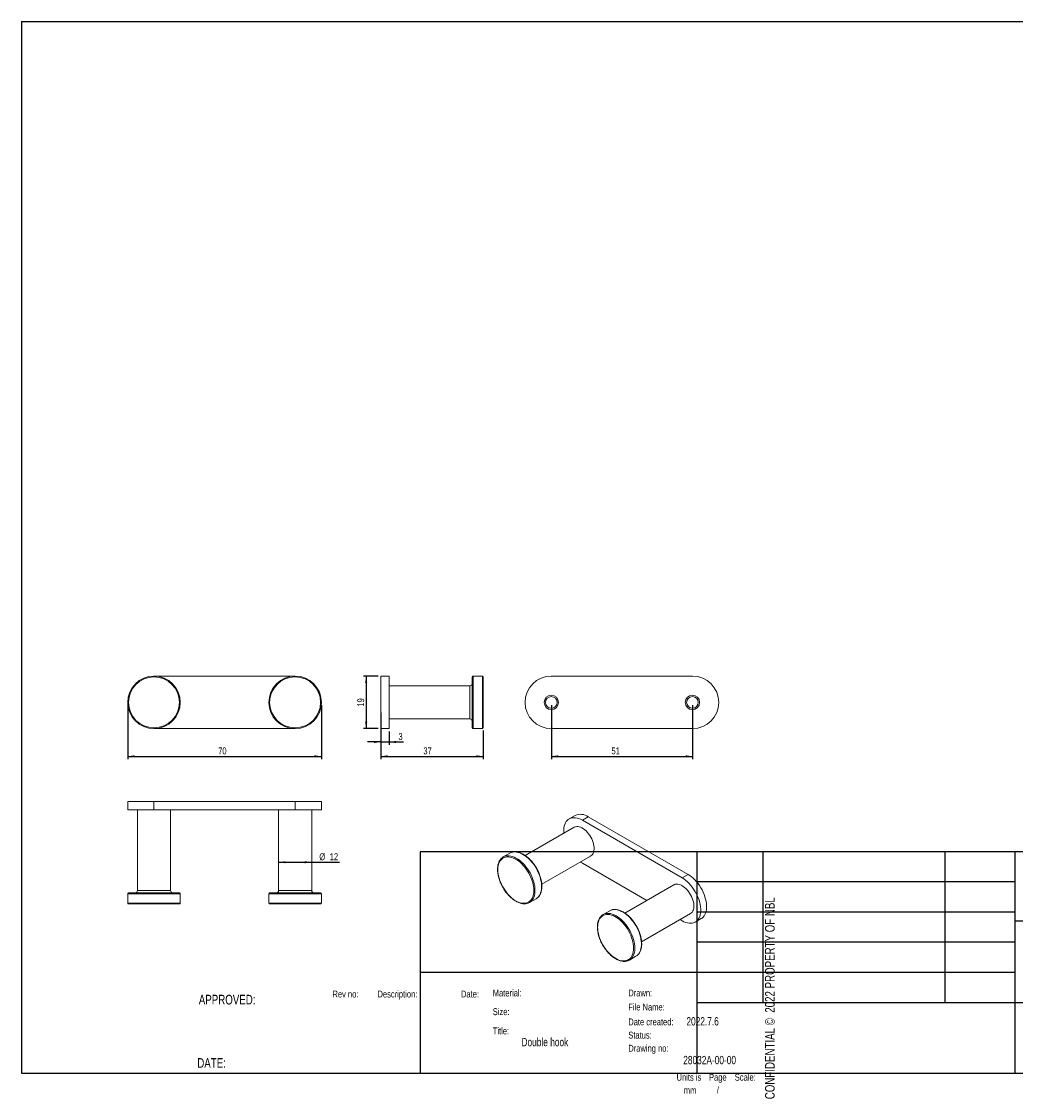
# Model space of a CAD drawing. Header units: millimetres. Extents: x 20 to 574, y 9 to 398.
# Tile 1 of 2: x 20 to 379, y 9 to 398. Entities that reach past the tile are written whole.
import ezdxf

# ---------------------------------------------------------------- set-up
doc = ezdxf.new("R2010")
doc.units = ezdxf.units.MM
doc.layers.add('注释', color=7, linetype='Continuous')
doc.styles.add('SLDTEXTSTYLE0', font='TXT', dxfattribs={"width": 0.75})
doc.dimstyles.new('SLDDIMSTYLE0', dxfattribs={"dimtxt": 2.5, "dimasz": 2.5, "dimexe": 0, "dimexo": 0.0625, "dimtad": 1, "dimdec": 3, "dimrnd": 1e-09, "dimzin": 12, "dimdsep": 46, "dimtxsty": 'SLDTEXTSTYLE0', "dimsah": 1, "dimcen": 0.09, "dimadec": 0, "dimazin": 3, "dimtfac": 1, "dimtdec": 3, "dimtofl": 0, "dimtmove": 0, "dimatfit": 3, "dimfxl": 0, "dimfrac": 2, "dimtolj": 1, "dimtzin": 12, "dimarcsym": 0})
doc.dimstyles.new('SLDDIMSTYLE1', dxfattribs={"dimtxt": 2.5, "dimasz": 2.5, "dimexe": 0, "dimexo": 0.0625, "dimtad": 1, "dimdec": 3, "dimrnd": 1e-09, "dimzin": 12, "dimdsep": 46, "dimtxsty": 'SLDTEXTSTYLE0', "dimsah": 1, "dimcen": 0.09, "dimadec": 0, "dimazin": 3, "dimtfac": 1, "dimtdec": 3, "dimtmove": 0, "dimatfit": 0, "dimfxl": 0, "dimfrac": 2, "dimtolj": 1, "dimtzin": 12, "dimarcsym": 0})

# ---------------------------------------------------------------- blocks, each defined once
blk = doc.blocks.new('_D')
at = {"layer": '注释', "color": 7}
for p, q in [((58.63, 151.25), (58.63, 131.75)), ((128.63, 151.25), (128.63, 131.75)), ((58.63, 132.75), (128.63, 132.75))]:
    blk.add_line(p, q, dxfattribs=at)
for points in [[(58.63, 132.75), (61.13, 132.37), (61.13, 133.13)], [(128.63, 132.75), (126.13, 133.13), (126.13, 132.37)]]:
    blk.add_solid(points, dxfattribs=at)
at = {"layer": '注释', "color": 7, "insert": (91.32, 135.97), "char_height": 2.5, "attachment_point": 1, "style": 'SLDTEXTSTYLE0'}
blk.add_mtext('70', dxfattribs=at)
blk = doc.blocks.new('_D_1')
at = {"layer": '注释', "color": 7}
for p, q in [((150.11, 148.65), (150.11, 131.75)), ((187.11, 142.05), (187.11, 131.75)), ((150.11, 132.75), (187.11, 132.75))]:
    blk.add_line(p, q, dxfattribs=at)
for points in [[(150.11, 132.75), (152.61, 132.37), (152.61, 133.13)], [(187.11, 132.75), (184.61, 133.13), (184.61, 132.37)]]:
    blk.add_solid(points, dxfattribs=at)
at = {"layer": '注释', "color": 7, "insert": (165.47, 135.97), "char_height": 2.5, "attachment_point": 1, "style": 'SLDTEXTSTYLE0'}
blk.add_mtext('37', dxfattribs=at)
blk = doc.blocks.new('_D_2')
at = {"layer": '注释', "color": 7}
for p, q in [((150.11, 141.75), (150.11, 136.94)), ((153.11, 141.75), (153.11, 136.94)), ((150.11, 137.94), (145.3, 137.94)), ((150.11, 137.94), (153.11, 137.94)), ((153.11, 137.94), (158.27, 137.94))]:
    blk.add_line(p, q, dxfattribs=at)
for points in [[(150.11, 137.94), (147.61, 138.32), (147.61, 137.55)], [(153.11, 137.94), (155.61, 137.55), (155.61, 138.32)]]:
    blk.add_solid(points, dxfattribs=at)
at = {"layer": '注释', "color": 7, "insert": (156.48, 141.16), "char_height": 2.5, "attachment_point": 1, "style": 'SLDTEXTSTYLE0'}
blk.add_mtext('3', dxfattribs=at)
blk = doc.blocks.new('_D_3')
at = {"layer": '注释', "color": 7}
for p, q in [((149.11, 161.75), (143.8, 161.75)), ((144.8, 161.75), (144.8, 142.75)), ((149.11, 142.75), (143.8, 142.75))]:
    blk.add_line(p, q, dxfattribs=at)
for points in [[(144.8, 161.75), (144.42, 159.25), (145.19, 159.25)], [(144.8, 142.75), (145.19, 145.25), (144.42, 145.25)]]:
    blk.add_solid(points, dxfattribs=at)
at = {"layer": '注释', "color": 7, "insert": (141.58, 150.68), "char_height": 2.5, "attachment_point": 1, "rotation": 90, "style": 'SLDTEXTSTYLE0'}
blk.add_mtext('19', dxfattribs=at)
blk = doc.blocks.new('_D_4')
at = {"layer": '注释', "color": 7}
for p, q in [((113.13, 94.49), (125.13, 94.49)), ((125.13, 94.49), (135.2, 94.49))]:
    blk.add_line(p, q, dxfattribs=at)
for points in [[(113.13, 94.49), (115.63, 94.1), (115.63, 94.87)], [(125.13, 94.49), (122.63, 94.87), (122.63, 94.1)]]:
    blk.add_solid(points, dxfattribs=at)
at = {"layer": '注释', "color": 7, "char_height": 2.5, "attachment_point": 1, "style": 'SLDTEXTSTYLE0'}
for s, insert in [('%%c', (127.88, 97.71)), ('12', (131.63, 97.71))]:
    blk.add_mtext(s, dxfattribs=dict(at, insert=insert))
blk = doc.blocks.new('_D_5')
at = {"layer": '注释', "color": 7}
for p, q in [((211.72, 151.25), (211.72, 131.75)), ((262.72, 151.25), (262.72, 131.75)), ((211.72, 132.75), (262.72, 132.75))]:
    blk.add_line(p, q, dxfattribs=at)
for points in [[(211.72, 132.75), (214.22, 132.37), (214.22, 133.13)], [(262.72, 132.75), (260.22, 133.13), (260.22, 132.37)]]:
    blk.add_solid(points, dxfattribs=at)
at = {"layer": '注释', "color": 7, "insert": (233.44, 135.97), "char_height": 2.5, "attachment_point": 1, "style": 'SLDTEXTSTYLE0'}
blk.add_mtext('51', dxfattribs=at)

msp = doc.modelspace()

# ---------------------------------------------------------------- linework, layer by layer
at = {"color": 7, "linetype": 'Continuous', "lineweight": 15}
for p, q in [((119.1293, 161.75), (68.1293, 161.75)), ((153.1121, 161.75), (150.1121, 161.75)), ((150.1121, 161.75), (150.1121, 142.75)), ((153.1121, 161.75), (153.1121, 142.75)), ((183.1121, 152.25), (183.1121, 161.45)), ((186.8121, 161.75), (183.4121, 161.75)), ((187.1121, 161.45), (187.1121, 143.05)), ((211.7168, 161.75), (262.7168, 161.75)), ((182.3121, 158.25), (153.1121, 158.25)), ((183.1121, 143.05), (183.1121, 152.25)), ((153.1121, 146.25), (182.3121, 146.25)), ((68.1293, 142.75), (119.1293, 142.75)), ((153.1121, 142.75), (150.1121, 142.75)), ((183.4121, 142.75), (186.8121, 142.75)), ((262.7168, 142.75), (211.7168, 142.75)), ((58.6293, 116.4125), (58.6293, 113.4125)), ((68.1293, 116.4125), (58.6293, 116.4125)), ((68.1293, 113.4125), (58.6293, 113.4125)), ((62.1293, 113.4125), (62.1293, 84.2125)), ((68.1293, 113.4125), (68.1293, 116.4125)), ((119.1293, 116.4125), (68.1293, 116.4125)), ((119.1293, 113.4125), (68.1293, 113.4125)), ((74.1293, 84.2125), (74.1293, 113.4125)), ((113.1293, 113.4125), (113.1293, 84.2125)), ((119.1293, 113.4125), (119.1293, 116.4125)), ((128.6293, 116.4125), (119.1293, 116.4125)), ((128.6293, 113.4125), (119.1293, 113.4125)), ((125.1293, 84.2125), (125.1293, 113.4125)), ((128.6293, 113.4125), (128.6293, 116.4125)), ((220.2987, 111.3697), (218.1773, 110.1451)), ((222.927, 109.6748), (225.0483, 110.8994)), ((258.9894, 88.8563), (222.927, 109.6748)), ((261.1107, 90.081), (225.0483, 110.8994)), ((219.9272, 107.1139), (202.2725, 96.9221)), ((196.752, 97.7765), (194.3478, 96.3886)), ((208.276, 86.5318), (225.9267, 96.7213)), ((222.927, 94.1605), (246.2703, 80.6846)), ((258.9894, 88.8563), (261.1107, 90.081)), ((255.9896, 86.2955), (238.3349, 76.1036)), ((58.6293, 83.1125), (58.6293, 79.7125)), ((58.9293, 83.4125), (77.3293, 83.4125)), ((77.6293, 79.7125), (77.6293, 83.1125)), ((109.6293, 83.1125), (109.6293, 79.7125)), ((109.9293, 83.4125), (128.3293, 83.4125)), ((128.6293, 79.7125), (128.6293, 83.1125)), ((77.3293, 79.4125), (58.9293, 79.4125)), ((128.3293, 79.4125), (109.9293, 79.4125)), ((203.8471, 79.9337), (206.2512, 81.3216)), ((232.8144, 76.9581), (230.4103, 75.5702)), ((244.3384, 65.7134), (261.9892, 75.9029)), ((263.739, 72.8717), (265.8603, 74.0964)), ((258.2713, 73.7566), (258.9894, 73.3421)), ((239.9095, 59.1153), (242.3137, 60.5032))]:
    msp.add_line(p, q, dxfattribs=at)
at = {"color": 1, "linetype": 'Continuous', "lineweight": 15}
for p, q in [((183.4121, 161.75), (183.4121, 152.25)), ((186.8121, 142.75), (186.8121, 161.75)), ((182.3121, 152.25), (182.3121, 158.25)), ((182.3121, 146.25), (182.3121, 152.25)), ((183.4121, 152.25), (183.4121, 142.75)), ((77.6293, 83.1125), (58.6293, 83.1125)), ((62.1293, 84.2125), (74.1293, 84.2125)), ((128.6293, 83.1125), (109.6293, 83.1125)), ((113.1293, 84.2125), (125.1293, 84.2125)), ((58.6293, 79.7125), (77.6293, 79.7125)), ((109.6293, 79.7125), (128.6293, 79.7125))]:
    msp.add_line(p, q, dxfattribs=at)
at = {"color": 7, "linetype": 'Continuous', "lineweight": 15, "flags": 128}
for points in [[(222.927, 109.6748), (222.2884, 110.0083), (221.6557, 110.2685), (221.0344, 110.4531), (220.4303, 110.5604), (219.8488, 110.5894), (219.2952, 110.5399), (218.7745, 110.4123), (218.2913, 110.2078), (217.8502, 109.9282), (217.455, 109.5761), (217.1094, 109.1546), (216.8165, 108.6675), (216.5789, 108.1194), (216.3988, 107.5151), (216.2778, 106.86), (216.217, 106.1603), (216.217, 105.4221), (216.2442, 104.9877)], [(219.9272, 107.1139), (220.0632, 107.1856), (220.4536, 107.326), (220.8786, 107.3905), (221.3324, 107.3782), (221.8086, 107.2892), (222.3005, 107.1248), (222.8012, 106.8873), (223.3037, 106.58), (223.8008, 106.2073), (224.2857, 105.7744), (224.7516, 105.2873), (225.1918, 104.7529), (225.6002, 104.1788), (225.9711, 103.5729), (226.2992, 102.9437), (226.58, 102.3001), (226.8096, 101.6512), (226.9846, 101.006), (227.1027, 100.3736), (227.1621, 99.7629), (227.1621, 99.1825), (227.1027, 98.6404), (226.9846, 98.1443), (226.8096, 97.7012), (226.58, 97.3173), (226.2992, 96.998), (225.9711, 96.7477), (225.9267, 96.7213)], [(205.3907, 84.2832), (205.3612, 85.0143), (205.2731, 85.7728), (205.1272, 86.5517), (204.9247, 87.3442), (204.6675, 88.143), (204.358, 88.9408), (203.9989, 89.7304), (203.5935, 90.5047), (203.1454, 91.2567), (202.6588, 91.9795), (202.138, 92.6667), (201.5878, 93.3119), (201.013, 93.9094), (200.419, 94.4537), (199.8111, 94.9399), (199.1949, 95.3637), (198.5758, 95.721), (197.9595, 96.0089), (197.3516, 96.2245), (196.7576, 96.366), (196.1829, 96.4321), (195.6326, 96.4222), (195.1118, 96.3363), (194.6252, 96.1753), (194.1772, 95.9406), (193.7717, 95.6344), (193.4126, 95.2594), (193.1031, 94.819), (192.8459, 94.3171), (192.6435, 93.7585), (192.4975, 93.148), (192.4094, 92.4912), (192.3799, 91.7942), (192.4094, 91.0631), (192.4975, 90.3046), (192.6435, 89.5256), (192.8459, 88.7331), (193.1031, 87.9344), (193.4126, 87.1366), (193.7717, 86.347), (194.1772, 85.5727), (194.6252, 84.8207), (195.1118, 84.0978), (195.6326, 83.4107), (196.1829, 82.7654), (196.7576, 82.168), (197.3516, 81.6236), (197.9595, 81.1374), (198.5758, 80.7137), (199.1949, 80.3563), (199.8111, 80.0685), (200.419, 79.8529), (201.013, 79.7114), (201.5878, 79.6453), (202.138, 79.6552), (202.6588, 79.7411), (203.1454, 79.902), (203.5935, 80.1367), (203.9989, 80.443), (204.358, 80.818), (204.6675, 81.2584), (204.9247, 81.7602), (205.1272, 82.3189), (205.2731, 82.9294), (205.3612, 83.5861), (205.3907, 84.2832)], [(222.2437, 94.5952), (222.2884, 94.5642), (222.927, 94.1605)], [(265.8603, 74.0964), (266.1875, 74.3132), (266.5826, 74.6654), (266.9283, 75.0869), (267.2212, 75.5739), (267.4588, 76.1221), (267.6389, 76.7264), (267.7599, 77.3814), (267.8206, 78.0812), (267.8206, 78.8194), (267.7599, 79.5893), (267.6389, 80.384), (267.4588, 81.1963), (267.2212, 82.0188), (266.9283, 82.844), (266.5826, 83.6645), (266.1875, 84.4729), (265.7463, 85.2618), (265.2632, 86.0242), (264.7425, 86.753), (264.1889, 87.4417), (263.6074, 88.084), (263.0033, 88.6742), (262.382, 89.2069), (261.7493, 89.6772), (261.1107, 90.081)], [(255.9896, 86.2955), (256.1257, 86.3672), (256.516, 86.5076), (256.9411, 86.5721), (257.3949, 86.5598), (257.8711, 86.4708), (258.363, 86.3064), (258.8637, 86.0689), (259.3661, 85.7616), (259.8633, 85.3889), (260.3482, 84.956), (260.814, 84.4689), (261.2542, 83.9345), (261.6626, 83.3604), (262.0335, 82.7544), (262.3617, 82.1253), (262.6425, 81.4817), (262.872, 80.8328), (263.0471, 80.1876), (263.1651, 79.5552), (263.2246, 78.9445), (263.2246, 78.3641), (263.1651, 77.822), (263.0471, 77.3259), (262.872, 76.8828), (262.6425, 76.4989), (262.3617, 76.1796), (262.0335, 75.9293), (261.9892, 75.9029)], [(258.9894, 73.3421), (259.6279, 73.0086), (260.2607, 72.7483), (260.8819, 72.5637), (261.486, 72.4564), (262.0675, 72.4274), (262.6212, 72.4769), (263.1419, 72.6045), (263.625, 72.809), (264.0662, 73.0886), (264.4613, 73.4408), (264.8069, 73.8622), (265.0999, 74.3493), (265.3375, 74.8974), (265.5176, 75.5018), (265.6385, 76.1568), (265.6993, 76.8566), (265.6993, 77.5948), (265.6385, 78.3647), (265.5176, 79.1594), (265.3375, 79.9717), (265.0999, 80.7941), (264.8069, 81.6194), (264.4613, 82.4399), (264.0662, 83.2483), (263.625, 84.0372), (263.1419, 84.7995), (262.6212, 85.5284), (262.0675, 86.2171), (261.486, 86.8594), (260.8819, 87.4496), (260.2607, 87.9823), (259.6279, 88.4526), (258.9894, 88.8563)], [(241.4531, 63.4648), (241.4237, 64.1959), (241.3356, 64.9543), (241.1896, 65.7333), (240.9872, 66.5258), (240.73, 67.3245), (240.4204, 68.1224), (240.0613, 68.912), (239.6559, 69.6863), (239.2079, 70.4383), (238.7213, 71.1611), (238.2005, 71.8483), (237.6502, 72.4935), (237.0755, 73.091), (236.4815, 73.6353), (235.8736, 74.1215), (235.2573, 74.5452), (234.6382, 74.9026), (234.022, 75.1904), (233.4141, 75.4061), (232.8201, 75.5476), (232.2453, 75.6137), (231.6951, 75.6037), (231.1743, 75.5179), (230.6876, 75.3569), (230.2396, 75.1222), (229.8342, 74.816), (229.4751, 74.441), (229.1656, 74.0006), (228.9084, 73.4987), (228.7059, 72.9401), (228.5599, 72.3296), (228.4718, 71.6728), (228.4424, 70.9757), (228.4718, 70.2447), (228.5599, 69.4862), (228.7059, 68.7072), (228.9084, 67.9147), (229.1656, 67.116), (229.4751, 66.3182), (229.8342, 65.5286), (230.2396, 64.7542), (230.6876, 64.0023), (231.1743, 63.2794), (231.6951, 62.5923), (232.2453, 61.947), (232.8201, 61.3496), (233.4141, 60.8052), (234.022, 60.319), (234.6382, 59.8953), (235.2573, 59.5379), (235.8736, 59.2501), (236.4815, 59.0345), (237.0755, 58.893), (237.6502, 58.8269), (238.2005, 58.8368), (238.7213, 58.9226), (239.2079, 59.0836), (239.6559, 59.3183), (240.0613, 59.6245), (240.4204, 59.9996), (240.73, 60.44), (240.9872, 60.9418), (241.1896, 61.5005), (241.3356, 62.111), (241.4237, 62.7677), (241.4531, 63.4648)]]:
    msp.add_lwpolyline(points, dxfattribs=at)
at = {"color": 1, "linetype": 'Continuous', "lineweight": 15, "flags": 128}
for points in [[(207.1019, 82.0323), (207.3452, 82.3496), (207.6298, 82.8341), (207.8605, 83.3775), (208.0354, 83.9752), (208.1528, 84.6218), (208.2117, 85.3118), (208.2117, 86.039), (208.1528, 86.797), (208.0354, 87.5792), (207.8605, 88.3787), (207.6298, 89.1886), (207.3452, 90.0015), (207.0093, 90.8105), (206.625, 91.6085), (206.1956, 92.3883), (205.725, 93.1432), (205.2173, 93.8665), (204.6769, 94.5518), (204.1086, 95.1932), (203.5174, 95.785), (202.9085, 96.3219), (202.2873, 96.7994), (201.6591, 97.2131), (201.0295, 97.5595), (200.4041, 97.8355), (199.7884, 98.0387), (199.1877, 98.1672), (198.6073, 98.2201), (198.0523, 98.1967), (197.739, 98.1472)], [(195.4085, 96.7735), (195.9222, 96.83), (196.4904, 96.8153), (197.0816, 96.7245), (197.6905, 96.5584), (198.3118, 96.3186), (198.94, 96.0071), (199.5695, 95.6266), (200.1949, 95.1805), (200.8107, 94.6727), (201.4114, 94.1077), (201.9918, 93.4904), (202.5467, 92.8264), (203.0713, 92.1213), (203.561, 91.3814), (204.0115, 90.6132), (204.4188, 89.8234), (204.7793, 89.0191), (205.0899, 88.2072), (205.3479, 87.3949), (205.5509, 86.5894), (205.6972, 85.7976), (205.7855, 85.0266), (205.815, 84.2832)], [(231.4709, 75.9551), (231.9846, 76.0116), (232.5529, 75.9969), (233.1441, 75.9061), (233.753, 75.74), (234.3742, 75.5002), (235.0024, 75.1886), (235.632, 74.8082), (236.2574, 74.3621), (236.8732, 73.8543), (237.4739, 73.2893), (238.0542, 72.672), (238.6092, 72.008), (239.1338, 71.3029), (239.6235, 70.563), (240.074, 69.7948), (240.4813, 69.005), (240.8418, 68.2007), (241.1524, 67.3888), (241.4103, 66.5765), (241.6133, 65.7709), (241.7596, 64.9792), (241.8479, 64.2082), (241.8774, 63.4648)], [(243.1644, 61.2139), (243.4077, 61.5312), (243.6922, 62.0157), (243.923, 62.5591), (244.0978, 63.1568), (244.2152, 63.8034), (244.2742, 64.4934), (244.2742, 65.2205), (244.2152, 65.9786), (244.0978, 66.7608), (243.923, 67.5603), (243.6922, 68.3702), (243.4077, 69.1831), (243.0717, 69.9921), (242.6874, 70.7901), (242.2581, 71.5699), (241.7874, 72.3248), (241.2797, 73.048), (240.7394, 73.7334), (240.1711, 74.3748), (239.5799, 74.9665), (238.971, 75.5035), (238.3497, 75.981), (237.7215, 76.3947), (237.092, 76.7411), (236.4666, 77.0171), (235.8508, 77.2203), (235.2501, 77.3488), (234.6697, 77.4017), (234.1148, 77.3783), (233.8015, 77.3288)]]:
    msp.add_lwpolyline(points, dxfattribs=at)
at = {"color": 7, "linetype": 'Continuous', "lineweight": 15}
for centre, radius in [((68.1293, 152.25), 9.5), ((68.1293, 152.25), 9.2), ((119.1293, 152.25), 9.5), ((119.1293, 152.25), 9.2), ((211.7168, 152.25), 2.6), ((211.7168, 152.25), 2.1), ((262.7168, 152.25), 2.6), ((262.7168, 152.25), 2.1)]:
    msp.add_circle(centre, radius, dxfattribs=at)
for centre, radius, start, end in [((183.4121, 161.45), 0.3, 90, 180), ((186.8121, 161.45), 0.3, 0, 90), ((211.7168, 152.25), 9.5, 90, 270), ((262.7168, 152.25), 9.5, 270, 90), ((182.3121, 159.05), 0.8, 270, 0), ((182.3121, 145.45), 0.8, 0, 90), ((183.4121, 143.05), 0.3, 180, 270), ((186.8121, 143.05), 0.3, 270, 0), ((222.2764, 107.1247), 4.6831, 53.708835, 114.980706), ((198.3828, 94.9342), 3.2769, 101.329997, 119.845459), ((195.9822, 93.5577), 3.2666, 100.115388, 139.506808), ((58.9293, 83.1125), 0.3, 90, 180), ((61.3293, 84.2125), 0.8, 270, 0), ((74.9293, 84.2125), 0.8, 180, 270), ((77.3293, 83.1125), 0.3, 0, 90), ((109.9293, 83.1125), 0.3, 90, 180), ((112.3293, 84.2125), 0.8, 270, 0), ((125.9293, 84.2125), 0.8, 180, 270), ((128.3293, 83.1125), 0.3, 0, 90), ((204.5906, 84.1738), 3.3004, 300.208918, 319.544455), ((58.9293, 79.7125), 0.3, 180, 270), ((77.3293, 79.7125), 0.3, 270, 0), ((109.9293, 79.7125), 0.3, 180, 270), ((128.3293, 79.7125), 0.3, 270, 0), ((202.2211, 82.7508), 3.2514, 280.789373, 319.962701), ((232.0446, 72.7393), 3.2666, 100.115388, 139.506808), ((234.4452, 74.1158), 3.2769, 101.329997, 119.845459), ((238.2835, 61.9324), 3.2514, 280.789373, 319.962701), ((240.6531, 63.3554), 3.3004, 300.208918, 319.544455)]:
    msp.add_arc(centre, radius, start, end, dxfattribs=at)
at = {"color": 1, "linetype": 'Continuous', "lineweight": 15}
for centre in [(200.4991, 83.9231), (236.5616, 63.1047)]:
    msp.add_arc(centre, 5.328, 322.223504, 3.875462, dxfattribs=at)
at = {"color": 7, "linetype": 'Continuous', "lineweight": 15}
for points, knots in [([(207.1488, 82.0796), (207.2336, 82.1807), (207.43, 82.4149), (207.6826, 82.8472), (207.9138, 83.362), (208.0932, 83.9279), (208.2208, 84.538), (208.2951, 85.1879), (208.3156, 85.872), (208.2822, 86.5847), (208.1956, 87.3201), (208.0565, 88.0724), (207.8663, 88.8358), (207.6266, 89.6044), (207.3394, 90.3723), (207.007, 91.1337), (206.6321, 91.8828), (206.2175, 92.6138), (205.7665, 93.321), (205.2824, 93.9992), (204.769, 94.6429), (204.2302, 95.2472), (203.6698, 95.8074), (203.0922, 96.3192), (202.5016, 96.7784), (201.9022, 97.1814), (201.2984, 97.5247), (200.6948, 97.8052), (200.096, 98.0205), (199.5069, 98.1676), (198.9317, 98.2473), (198.3792, 98.2496), (198.0006, 98.2208), (197.8164, 98.1711), (197.7993, 98.1665)], [0, 0, 0, 0, 0.02413993, 0.0559169, 0.0879155, 0.12011806, 0.15247626, 0.18493425, 0.21744402, 0.24997017, 0.28248794, 0.31498877, 0.34746986, 0.37993191, 0.4123776, 0.44481068, 0.47723546, 0.5096565, 0.54207852, 0.57450496, 0.60694042, 0.63938974, 0.67185764, 0.7043485, 0.73686591, 0.76941181, 0.80198516, 0.83457968, 0.86717626, 0.89974044, 0.93222462, 0.96456812, 0.99671022, 1, 1, 1, 1]), ([(193.4507, 95.6311), (193.3657, 95.5298), (193.1692, 95.2955), (192.9165, 94.863), (192.6852, 94.3481), (192.5059, 93.7823), (192.3783, 93.1722), (192.304, 92.5223), (192.2835, 91.8382), (192.3168, 91.1255), (192.4035, 90.3901), (192.5426, 89.6378), (192.7328, 88.8744), (192.9725, 88.1058), (193.2597, 87.3378), (193.592, 86.5764), (193.967, 85.8274), (194.3816, 85.0964), (194.8326, 84.3891), (195.3167, 83.711), (195.83, 83.0673), (196.3689, 82.463), (196.9292, 81.9027), (197.5068, 81.391), (198.0975, 80.9317), (198.6969, 80.5288), (199.3007, 80.1855), (199.9042, 79.905), (200.5031, 79.6897), (201.0922, 79.5427), (201.6675, 79.4627), (202.2197, 79.4611), (202.5878, 79.4874), (202.7619, 79.5337), (202.7686, 79.5355)], [0, 0, 0, 0, 0.024226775, 0.056065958, 0.088127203, 0.1203928, 0.152814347, 0.185335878, 0.217909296, 0.250499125, 0.283080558, 0.315645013, 0.348189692, 0.380715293, 0.413224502, 0.445721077, 0.478209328, 0.51069384, 0.543179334, 0.575669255, 0.608168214, 0.640681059, 0.673212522, 0.705766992, 0.738348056, 0.770957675, 0.803594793, 0.836253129, 0.868913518, 0.90154145, 0.934089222, 0.966496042, 0.998701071, 1, 1, 1, 1]), ([(229.5131, 74.8127), (229.4282, 74.7114), (229.2317, 74.4771), (228.9789, 74.0446), (228.7477, 73.5297), (228.5683, 72.9639), (228.4407, 72.3538), (228.3664, 71.7039), (228.3459, 71.0197), (228.3793, 70.3071), (228.4659, 69.5717), (228.605, 68.8194), (228.7952, 68.056), (229.0349, 67.2874), (229.3221, 66.5194), (229.6545, 65.758), (230.0294, 65.009), (230.444, 64.278), (230.895, 63.5707), (231.3791, 62.8926), (231.8925, 62.2489), (232.4314, 61.6446), (232.9917, 61.0843), (233.5693, 60.5726), (234.1599, 60.1133), (234.7593, 59.7104), (235.3631, 59.3671), (235.9667, 59.0866), (236.5656, 58.8713), (237.1546, 58.7242), (237.7299, 58.6443), (238.2821, 58.6427), (238.6502, 58.669), (238.8243, 58.7153), (238.8311, 58.7171)], [0, 0, 0, 0, 0.02422677, 0.05606596, 0.0881272, 0.1203928, 0.15281435, 0.18533588, 0.2179093, 0.25049913, 0.28308056, 0.31564501, 0.34818969, 0.38071529, 0.4132245, 0.44572108, 0.47820933, 0.51069384, 0.54317933, 0.57566926, 0.60816821, 0.64068106, 0.67321252, 0.70576699, 0.73834806, 0.77095767, 0.80359479, 0.83625313, 0.86891352, 0.90154145, 0.93408922, 0.96649604, 0.99870107, 1, 1, 1, 1]), ([(243.2113, 61.2612), (243.296, 61.3623), (243.4924, 61.5965), (243.745, 62.0288), (243.9763, 62.5436), (244.1556, 63.1095), (244.2833, 63.7196), (244.3575, 64.3695), (244.378, 65.0536), (244.3447, 65.7663), (244.258, 66.5017), (244.1189, 67.254), (243.9287, 68.0174), (243.689, 68.786), (243.4019, 69.5539), (243.0695, 70.3153), (242.6945, 71.0644), (242.28, 71.7954), (241.8289, 72.5026), (241.3449, 73.1807), (240.8315, 73.8245), (240.2926, 74.4288), (239.7323, 74.989), (239.1547, 75.5008), (238.564, 75.96), (237.9646, 76.363), (237.3609, 76.7063), (236.7573, 76.9868), (236.1584, 77.202), (235.5693, 77.3492), (234.9941, 77.4289), (234.4416, 77.4312), (234.0631, 77.4023), (233.8788, 77.3527), (233.8617, 77.3481)], [0, 0, 0, 0, 0.02413993, 0.0559169, 0.0879155, 0.12011806, 0.15247626, 0.18493425, 0.21744402, 0.24997017, 0.28248794, 0.31498877, 0.34746986, 0.37993191, 0.4123776, 0.44481068, 0.47723546, 0.5096565, 0.54207852, 0.57450496, 0.60694042, 0.63938974, 0.67185764, 0.7043485, 0.73686591, 0.76941181, 0.80198516, 0.83457968, 0.86717626, 0.89974044, 0.93222462, 0.96456812, 0.99671022, 1, 1, 1, 1])]:
    msp.add_open_spline(points, degree=3, knots=knots, dxfattribs=at)
at = {"layer": '注释'}
for p, q in [((20.2626, 398.2627), (574.2626, 398.2627)), ((20.2626, 398.2627), (20.2626, 18.2627)), ((264.2626, 98.2627), (164.2626, 98.2627)), ((164.2626, 98.2627), (164.2626, 18.2627)), ((574.2626, 98.2627), (264.2626, 98.2627)), ((264.2626, 98.2627), (264.2626, 18.2627)), ((288.1159, 98.2627), (288.1159, 43.7627)), ((353.8721, 98.2627), (353.8721, 43.7627)), ((379.2626, 98.2627), (379.2626, 18.2627)), ((379.2626, 87.3627), (264.2626, 87.3627)), ((379.2626, 76.4627), (264.2626, 76.4627)), ((379.2626, 73.2627), (476.7626, 73.2627)), ((379.2626, 65.5627), (264.2626, 65.5627)), ((264.2626, 54.6627), (164.2626, 54.6627)), ((379.2626, 54.6627), (264.2626, 54.6627)), ((264.2626, 43.7627), (476.7626, 43.7627)), ((20.2626, 18.2627), (574.2626, 18.2627))]:
    msp.add_line(p, q, dxfattribs=at)

# ---------------------------------------------------------------- texts
at = {"color": 7, "linetype": 'Continuous', "insert": (288.9382, 8.851), "char_height": 3.5, "attachment_point": 1, "rotation": 90, "style": 'SLDTEXTSTYLE0'}
msp.add_mtext('CONFIDENTIAL ©  2022 PROPERTY OF NBL', dxfattribs=at)
at = {"layer": '注释', "style": 'SLDTEXTSTYLE0'}
for s, insert, char_height, attachment_point in [('Rev no:', (132.6136, 48.1116), 2.5, 1), ('Description:', (148.8958, 48.1116), 2.5, 1), ('Date:', (179.0738, 48.1116), 2.5, 1), ('Material:', (190.5546, 48.4989), 2.5, 1), ('Drawn:', (239.522, 48.4989), 2.5, 1), ('APPROVED:', (84.3235, 46.5855), 3.5, 1), ('File Name:', (239.522, 43.4165), 2.5, 1), ('Size:', (190.5546, 41.7329), 2.5, 1), ('Date created:', (239.522, 38.0447), 2.5, 1), ('Title:', (190.5546, 34.7845), 2.5, 1), ('Status:', (239.522, 33.2718), 2.5, 1), ('Drawing no:', (239.522, 28.5065), 2.5, 1), ('DATE:', (83.7753, 23.6978), 3.5, 1), ('Units is', (261.4494, 18.0363), 2.5, 2), ('Page', (271.8795, 18.0363), 2.5, 2), ('Scale:', (281.807, 18.0363), 2.5, 2), ('mm', (261.8347, 13.3634), 2.5, 2), ('/', (271.8881, 13.3634), 2.5, 2)]:
    msp.add_mtext(s, dxfattribs=dict(at, insert=insert, char_height=char_height, attachment_point=attachment_point))
at = {"layer": '注释', "color": 7, "char_height": 3, "attachment_point": 1, "style": 'SLDTEXTSTYLE0'}
for s, insert in [('2022.7.6', (260.5359, 38.5109)), ('Double hook', (200.9383, 31.0033)), ('28032A-00-00', (259.3915, 24.5047))]:
    msp.add_mtext(s, dxfattribs=dict(at, insert=insert))

# ---------------------------------------------------------------- dimensions: what is measured, and where the dimension line sits
at = {"layer": '注释', "color": 7}
dim = msp.add_linear_dim(base=(144.8009, 142.75), p1=(150.1121, 161.75), p2=(150.1121, 142.75), angle=90, dimstyle='SLDDIMSTYLE0', dxfattribs=at)
dim.commit()
dim.dimension.update_dxf_attribs({"geometry": '_D_3', "text_midpoint": (144.8009, 152.4692), "dimtype": 160})
for base, p1, p2, dimstyle, picture, middle in [((128.6293, 132.75), (58.6293, 152.25), (128.6293, 152.25), 'SLDDIMSTYLE0', '_D', (93.1059, 132.75)), ((262.7168, 132.75), (211.7168, 152.25), (262.7168, 152.25), 'SLDDIMSTYLE0', '_D_5', (235.224, 132.75)), ((187.1121, 132.75), (150.1121, 149.65), (187.1121, 143.05), 'SLDDIMSTYLE0', '_D_1', (167.254, 132.75)), ((153.1121, 137.939), (150.1121, 142.75), (153.1121, 142.75), 'SLDDIMSTYLE1', '_D_2', (157.3751, 137.939))]:
    dim = msp.add_linear_dim(base=base, p1=p1, p2=p2, dimstyle=dimstyle, dxfattribs=at)
    dim.commit()
    dim.dimension.update_dxf_attribs({"geometry": picture, "text_midpoint": middle, "dimtype": 160})
dim = msp.add_linear_dim(base=(125.1293, 94.4881), p1=(113.1293, 84.2125), p2=(125.1293, 84.2125), text='%%c<>', dimstyle='SLDDIMSTYLE0', dxfattribs=at)
dim.commit()
dim.dimension.update_dxf_attribs({"geometry": '_D_4', "text_midpoint": (131.544, 94.4881), "dimtype": 160})

doc.saveas('drawing.dxf')
